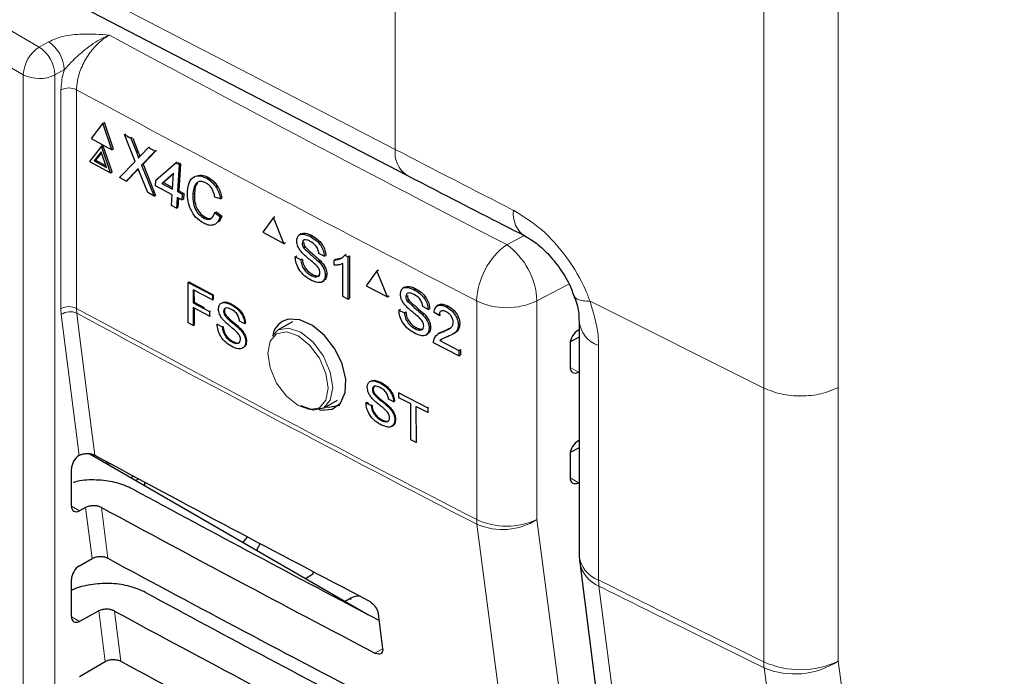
# Paper-space layout 'Blatt2' of a CAD drawing. Header units: millimetres. Extents: x 5 to 418, y 2 to 292.
# Tile 34 of 59: x 126 to 137, y 152 to 159. Entities that reach past the tile are written whole.
import ezdxf

# ---------------------------------------------------------------- set-up
doc = ezdxf.new("R2010")
doc.units = ezdxf.units.MM

psp = doc.layouts.new('Blatt2')

# ---------------------------------------------------------------- linework, layer by layer
at = {"color": 7, "linetype": 'Continuous', "lineweight": 18}
for p, q in [((130.586, 173.319), (130.586, 157.903)), ((134.67, 155.258), (134.67, 171.256)), ((135.496, 171.262), (135.496, 155.264)), ((115.498, 165.47), (126.641, 159.037)), ((126.464, 158.731), (115.321, 165.164)), ((121.144, 162.799), (130.586, 157.903)), ((126.641, 159.037), (126.745, 159.096)), ((126.919, 158.788), (126.814, 158.729)), ((126.464, 141.652), (126.464, 158.731)), ((126.814, 158.729), (126.814, 141.65)), ((126.881, 156.14), (126.881, 158.563)), ((127.054, 158.563), (127.054, 156.141)), ((127.721, 157.865), (127.738, 157.874)), ((127.714, 157.666), (127.731, 157.675)), ((131.822, 156.847), (132.015, 156.948)), ((132.51, 156.408), (132.157, 156.224)), ((131.489, 153.801), (131.489, 156.223)), ((132.157, 156.224), (132.157, 153.802)), ((134.67, 155.258), (132.745, 156.222)), ((126.885, 156.075), (126.881, 156.14)), ((127.083, 154.512), (126.885, 156.075)), ((127.054, 156.141), (127.057, 156.088)), ((132.84, 155.728), (132.84, 155.218)), ((132.525, 155.487), (132.617, 155.434)), ((132.84, 155.218), (132.84, 153.132)), ((134.67, 152.226), (134.67, 155.258)), ((135.495, 155.264), (135.495, 152.232)), ((132.525, 154.262), (132.617, 154.209)), ((126.997, 153.949), (127.086, 153.898)), ((127.227, 153.371), (127.155, 153.936)), ((127.329, 153.935), (127.4, 153.373)), ((130.093, 152.911), (130.093, 152.93)), ((127.371, 152.229), (127.3, 152.789)), ((127.474, 152.788), (127.544, 152.232)), ((126.997, 152.724), (127.086, 152.673)), ((130.447, 152.37), (130.36, 152.322))]:
    psp.add_line(p, q, dxfattribs=at)
at = {"color": 7, "linetype": 'Continuous', "lineweight": 25}
for p, q in [((121.273, 162.512), (130.716, 157.617)), ((127.346, 158.194), (127.215, 158.023)), ((127.346, 158.194), (127.363, 158.203)), ((127.447, 157.898), (127.346, 158.194)), ((127.464, 157.907), (127.363, 158.203)), ((127.215, 158.023), (127.447, 157.898)), ((127.584, 158.067), (127.6, 158.075)), ((127.703, 157.77), (127.584, 158.067)), ((127.584, 158.067), (127.655, 158.028)), ((127.655, 158.028), (127.672, 158.037)), ((127.655, 158.028), (127.721, 157.865)), ((127.677, 158.026), (127.738, 157.874)), ((127.33, 157.94), (127.198, 157.769)), ((127.33, 157.94), (127.347, 157.949)), ((127.431, 157.644), (127.33, 157.94)), ((127.448, 157.653), (127.347, 157.949)), ((127.77, 157.839), (127.851, 157.923)), ((127.851, 157.923), (127.868, 157.932)), ((127.851, 157.923), (127.924, 157.884)), ((127.326, 157.876), (127.248, 157.775)), ((127.329, 157.867), (127.265, 157.784)), ((127.386, 157.701), (127.326, 157.876)), ((127.447, 157.898), (127.464, 157.907)), ((127.924, 157.884), (127.775, 157.73)), ((127.934, 157.886), (127.792, 157.739)), ((127.924, 157.884), (127.94, 157.893)), ((127.198, 157.769), (127.431, 157.644)), ((127.248, 157.775), (127.265, 157.784)), ((127.248, 157.775), (127.386, 157.701)), ((127.265, 157.784), (127.378, 157.723)), ((127.531, 157.591), (127.703, 157.77)), ((127.775, 157.73), (127.792, 157.739)), ((127.775, 157.73), (127.914, 157.385)), ((127.792, 157.739), (127.931, 157.394)), ((127.934, 157.562), (128.153, 157.755)), ((128.153, 157.755), (128.17, 157.764)), ((128.153, 157.755), (128.191, 157.735)), ((128.191, 157.735), (128.172, 157.435)), ((128.18, 157.759), (128.208, 157.744)), ((128.208, 157.744), (128.189, 157.444)), ((128.191, 157.735), (128.208, 157.744)), ((127.431, 157.644), (127.448, 157.653)), ((127.603, 157.552), (127.531, 157.591)), ((127.714, 157.666), (127.603, 157.552)), ((127.731, 157.675), (127.62, 157.561)), ((127.738, 157.683), (127.731, 157.675)), ((127.843, 157.424), (127.751, 157.651)), ((128.129, 157.639), (128.001, 157.526)), ((128.129, 157.633), (128.018, 157.535)), ((128.118, 157.464), (128.129, 157.639)), ((128.494, 157.585), (128.511, 157.594)), ((127.603, 157.552), (127.62, 157.561)), ((127.93, 157.5), (127.934, 157.562)), ((128.114, 157.401), (127.93, 157.5)), ((128.001, 157.526), (128.018, 157.535)), ((128.001, 157.526), (128.118, 157.464)), ((128.018, 157.535), (128.119, 157.481)), ((127.914, 157.385), (127.843, 157.424)), ((127.914, 157.385), (127.931, 157.394)), ((128.106, 157.282), (128.114, 157.401)), ((128.168, 157.372), (128.161, 157.253)), ((128.222, 157.343), (128.168, 157.372)), ((128.172, 157.435), (128.189, 157.444)), ((128.172, 157.435), (128.226, 157.406)), ((128.184, 157.364), (128.177, 157.262)), ((128.189, 157.444), (128.243, 157.415)), ((128.226, 157.406), (128.222, 157.343)), ((128.226, 157.406), (128.243, 157.415)), ((128.243, 157.415), (128.239, 157.352)), ((128.344, 157.411), (128.361, 157.42)), ((128.648, 157.357), (128.587, 157.374)), ((128.648, 157.357), (128.665, 157.365)), ((128.161, 157.253), (128.106, 157.282)), ((128.161, 157.253), (128.177, 157.262)), ((128.222, 157.343), (128.239, 157.352)), ((128.462, 157.144), (128.479, 157.153)), ((128.588, 157.203), (128.605, 157.212)), ((128.588, 157.203), (128.646, 157.155)), ((128.605, 157.212), (128.663, 157.164)), ((128.646, 157.155), (128.663, 157.164)), ((129.236, 157.147), (129.118, 156.985)), ((129.236, 157.147), (129.252, 157.158)), ((129.353, 156.861), (129.236, 157.147)), ((129.118, 156.985), (129.353, 156.861)), ((129.541, 156.966), (129.522, 156.954)), ((129.642, 156.94), (129.659, 156.95)), ((129.353, 156.861), (129.37, 156.872)), ((129.555, 156.862), (129.571, 156.872)), ((129.57, 156.812), (129.586, 156.823)), ((129.478, 156.713), (129.495, 156.723)), ((129.478, 156.713), (129.538, 156.682)), ((129.8, 156.719), (129.74, 156.75)), ((129.8, 156.719), (129.816, 156.729)), ((130.027, 156.732), (130.043, 156.743)), ((130.027, 156.732), (130.062, 156.713)), ((130.062, 156.713), (130.079, 156.724)), ((130.062, 156.713), (130.062, 156.244)), ((130.079, 156.724), (130.079, 156.255)), ((129.538, 156.682), (129.555, 156.692)), ((129.737, 156.661), (129.754, 156.672)), ((129.909, 156.676), (129.926, 156.687)), ((129.909, 156.621), (129.909, 156.676)), ((129.926, 156.687), (129.994, 156.702)), ((130.007, 156.273), (130.007, 156.638)), ((129.654, 156.506), (129.67, 156.517)), ((129.811, 156.509), (129.827, 156.519)), ((130.384, 156.557), (130.266, 156.393)), ((130.384, 156.557), (130.4, 156.567)), ((130.502, 156.271), (130.384, 156.557)), ((128.29, 156.43), (128.298, 156.435)), ((128.291, 155.981), (128.29, 156.43)), ((128.29, 156.43), (128.56, 156.287)), ((128.298, 156.435), (128.568, 156.293)), ((129.777, 156.436), (129.795, 156.448)), ((130.266, 156.393), (130.502, 156.271)), ((128.56, 156.236), (128.347, 156.348)), ((128.347, 156.348), (128.347, 156.204)), ((128.355, 156.344), (128.356, 156.209)), ((128.56, 156.287), (128.568, 156.293)), ((128.56, 156.287), (128.56, 156.236)), ((128.568, 156.293), (128.568, 156.241)), ((130.062, 156.244), (130.007, 156.273)), ((130.502, 156.271), (130.518, 156.281)), ((130.69, 156.376), (130.672, 156.364)), ((130.704, 156.272), (130.721, 156.282)), ((130.793, 156.35), (130.809, 156.361)), ((128.347, 156.204), (128.356, 156.209)), ((128.347, 156.204), (128.529, 156.108)), ((128.356, 156.209), (128.467, 156.151)), ((128.56, 156.236), (128.568, 156.241)), ((128.768, 156.183), (128.776, 156.188)), ((130.062, 156.244), (130.079, 156.255)), ((130.72, 156.223), (130.736, 156.233)), ((131.066, 156.179), (131.048, 156.167)), ((131.154, 156.157), (131.17, 156.167)), ((128.529, 156.056), (128.347, 156.152)), ((128.347, 156.152), (128.348, 155.951)), ((128.356, 156.148), (128.356, 155.956)), ((128.529, 156.108), (128.537, 156.113)), ((128.529, 156.108), (128.529, 156.056)), ((128.529, 156.056), (128.537, 156.061)), ((128.684, 156.108), (128.693, 156.114)), ((128.699, 156.061), (128.707, 156.066)), ((130.628, 156.123), (130.644, 156.133)), ((130.628, 156.123), (130.688, 156.092)), ((130.688, 156.092), (130.704, 156.102)), ((130.888, 156.072), (130.904, 156.083)), ((130.951, 156.13), (130.891, 156.161)), ((130.951, 156.13), (130.967, 156.14)), ((131.072, 156.061), (131.017, 156.096)), ((131.072, 156.061), (131.088, 156.072)), ((128.348, 155.951), (128.291, 155.981)), ((128.348, 155.951), (128.356, 155.956)), ((128.612, 155.966), (128.62, 155.971)), ((128.612, 155.966), (128.669, 155.936)), ((128.918, 155.971), (128.861, 156.001)), ((128.918, 155.971), (128.927, 155.977)), ((129.446, 155.992), (129.29, 155.902)), ((131.286, 155.959), (131.302, 155.97)), ((132.626, 155.999), (132.626, 153.403)), ((128.669, 155.936), (128.678, 155.941)), ((128.858, 155.916), (128.867, 155.922)), ((129.227, 155.839), (129.29, 155.902)), ((130.804, 155.917), (130.82, 155.927)), ((130.928, 155.847), (130.946, 155.859)), ((130.962, 155.92), (130.978, 155.931)), ((131.081, 155.87), (131.062, 155.858)), ((131.116, 155.883), (131.132, 155.893)), ((131.133, 155.894), (131.205, 155.93)), ((131.23, 155.859), (131.249, 155.871)), ((132.617, 155.9), (132.626, 155.906)), ((128.779, 155.768), (128.788, 155.774)), ((128.929, 155.771), (128.937, 155.776)), ((131.291, 155.616), (131.011, 155.761)), ((131.082, 155.785), (131.098, 155.795)), ((131.082, 155.785), (131.291, 155.676)), ((132.525, 155.751), (132.525, 155.489)), ((132.626, 155.821), (132.527, 155.771)), ((131.291, 155.676), (131.308, 155.687)), ((131.291, 155.676), (131.291, 155.616)), ((131.291, 155.616), (131.308, 155.627)), ((131.308, 155.687), (131.308, 155.627)), ((132.626, 155.439), (132.617, 155.434)), ((130.417, 155.316), (130.425, 155.322)), ((130.334, 155.24), (130.342, 155.245)), ((130.349, 155.192), (130.357, 155.198)), ((130.626, 155.204), (130.634, 155.209)), ((130.626, 155.204), (130.946, 155.041)), ((130.627, 155.152), (130.626, 155.204)), ((129.79, 155.036), (129.946, 155.126)), ((130.262, 155.096), (130.27, 155.101)), ((130.262, 155.096), (130.32, 155.066)), ((130.27, 155.101), (130.295, 155.089)), ((130.32, 155.066), (130.328, 155.072)), ((130.57, 155.106), (130.512, 155.136)), ((130.57, 155.106), (130.578, 155.111)), ((130.758, 155.085), (130.627, 155.152)), ((130.761, 154.686), (130.758, 155.085)), ((130.51, 155.05), (130.518, 155.055)), ((130.946, 154.989), (130.815, 155.056)), ((130.815, 155.056), (130.819, 154.657)), ((130.946, 155.041), (130.954, 155.047)), ((130.946, 155.041), (130.946, 154.989)), ((130.946, 154.989), (130.955, 154.995)), ((130.432, 154.9), (130.44, 154.905)), ((130.582, 154.905), (130.59, 154.91)), ((130.819, 154.657), (130.761, 154.686)), ((130.819, 154.657), (130.827, 154.662)), ((132.617, 154.676), (132.626, 154.681)), ((127.195, 154.532), (130.281, 152.751)), ((132.626, 154.596), (132.527, 154.546)), ((127.083, 154.512), (127.086, 154.514)), ((127.385, 154.445), (127.385, 154.423)), ((127.423, 154.424), (127.403, 154.412)), ((132.525, 154.526), (132.525, 154.264)), ((126.997, 153.951), (126.997, 154.363)), ((127.689, 154.282), (127.659, 154.265)), ((127.744, 154.252), (127.712, 154.234)), ((127.809, 154.217), (127.809, 154.178)), ((132.626, 154.214), (132.617, 154.209)), ((127.155, 153.936), (127.086, 153.898)), ((128.95, 153.609), (128.896, 153.55)), ((129.09, 153.535), (129.048, 153.462)), ((127.086, 153.289), (127.227, 153.371)), ((126.997, 152.726), (126.997, 153.138)), ((129.59, 153.15), (129.651, 153.185)), ((130.093, 152.93), (130.032, 152.895)), ((127.3, 152.789), (127.086, 152.673)), ((130.399, 152.754), (130.447, 152.372)), ((127.086, 152.064), (127.371, 152.229))]:
    psp.add_line(p, q, dxfattribs=at)
at = {"color": 7, "linetype": 'Continuous', "lineweight": 18, "flags": 128}
for points in [[(127.057, 156.088), (127.081, 155.899), (127.176, 155.143), (127.256, 154.515)], [(129.509, 155.064), (129.637, 155.02), (129.746, 155.041), (129.818, 155.124), (129.844, 155.257), (129.818, 155.42), (129.746, 155.588), (129.637, 155.734), (129.509, 155.838), (129.381, 155.882), (129.272, 155.861), (129.199, 155.778), (129.174, 155.644), (129.199, 155.481), (129.272, 155.314), (129.381, 155.168), (129.509, 155.064)], [(129.29, 155.902), (129.29, 155.902), (129.405, 155.924), (129.54, 155.877), (129.675, 155.768), (129.79, 155.613), (129.867, 155.436), (129.894, 155.265), (129.867, 155.124), (129.79, 155.036), (129.79, 155.036)], [(132.157, 153.802), (133.042, 147.037), (133.926, 140.277)], [(133.262, 140.223), (133.163, 140.981), (132.766, 144.012), (131.492, 153.749)], [(132.844, 153.064), (132.964, 152.124), (133.443, 148.367), (133.922, 144.61), (134.555, 139.651)], [(136.516, 138.683), (136.387, 139.627), (135.871, 143.402), (135.355, 147.177), (134.675, 152.158)], [(135.495, 152.232), (135.964, 148.803), (136.432, 145.375), (137.337, 138.757)]]:
    psp.add_lwpolyline(points, dxfattribs=at)
at = {"color": 7, "linetype": 'Continuous', "lineweight": 25, "flags": 128}
for points in [[(129.741, 155.022), (129.766, 155.014), (129.888, 155.025), (129.98, 155.092), (130.033, 155.208), (130.039, 155.358), (129.999, 155.526), (129.917, 155.693), (129.803, 155.841), (129.668, 155.952), (129.529, 156.015), (129.401, 156.021), (129.333, 155.996), (129.333, 155.996)], [(129.79, 155.036), (129.675, 155.014), (129.54, 155.061)], [(129.817, 155.051), (129.848, 155.047), (129.974, 155.07)], [(132.631, 153.324), (132.788, 152.095), (134.342, 139.912)]]:
    psp.add_lwpolyline(points, dxfattribs=at)
at = {"color": 7, "linetype": 'Continuous', "lineweight": 18}
for centre, radius, start, end in [((246.841, 380.254), 251.276, 241.62351, 242.75878), ((126.848, 158.714), 0.384, 122.605, 177.395), ((126.425, 158.713), 0.39, 2.4789, 56.3617), ((126.529, 158.771), 0.39, 2.4786, 56.3608), ((126.641, 159.073), 0.385, 242.6562, 296.7665), ((126.968, 158.39), 0.194, 63.8367, 116.6787), ((246.735, 380.071), 251.772, 241.61749, 242.75877), ((130.874, 157.861), 0.29, 171.5989, 237.0788), ((132.184, 157.184), 0.289, 171.4042, 237.4674), ((132.298, 156.192), 0.81, 126.026, 177.8015), ((131.351, 156.193), 0.806, 2.2309, 54.26), ((131.822, 156.93), 0.781, 244.7801, 295.375), ((126.968, 155.967), 0.194, 63.8367, 116.6787), ((126.983, 155.93), 0.175, 65.0959, 124.1339), ((246.735, 377.648), 251.772, 241.61749, 242.75877), ((246.737, 377.595), 251.771, 241.61757, 242.75879), ((132.941, 156.027), 0.315, 183.9665, 251.2667), ((131.822, 154.508), 0.781, 244.7801, 295.375), ((131.939, 153.8), 0.45, 179.8856, 186.5559), ((131.775, 154.395), 0.705, 246.3581, 302.7878), ((132.943, 153.432), 0.318, 185.2517, 251.1257), ((132.978, 153.39), 0.353, 190.7795, 247.7092), ((133.405, 153.133), 0.565, 180.113, 187.0104), ((135.077, 153.116), 0.979, 245.4647, 295.3317), ((135.242, 152.227), 0.572, 180.153, 186.9709), ((135.015, 152.971), 0.881, 247.2331, 303.0094)]:
    psp.add_arc(centre, radius, start, end, dxfattribs=at)
at = {"color": 7, "linetype": 'Continuous', "lineweight": 25}
for centre, radius, start, end in [((133.251, 153.403), 0.625, 180, 187.2681), ((129.618, 153.25), 0.0731, 296.9979, 336.5973), ((130.18, 152.764), 0.187, 83.0947, 117.6912)]:
    psp.add_arc(centre, radius, start, end, dxfattribs=at)
at = {"color": 7, "linetype": 'Continuous', "lineweight": 18}
psp.add_ellipse((297.445, 261.826), major_axis=(249.991, -3.705), ratio=0.56715, start_param=3.990039, end_param=3.997063, dxfattribs=at)
at = {"color": 7, "linetype": 'Continuous', "lineweight": 25}
for centre, major_axis, ratio, start_param, end_param in [((132.618, 155.799), (0.068, 0.105), 0.606761, 0.83184, 2.385183), ((132.618, 155.537), (0.068, 0.105), 0.606761, 2.385183, 3.938526), ((132.618, 154.574), (0.068, 0.105), 0.606761, 0.83184, 2.385183), ((127.087, 154.413), (0.064, 0.107), 0.587369, 0.847257, 2.36515), ((298.312, 263.57), (250.293, 3.851), 0.587275, 3.950946, 3.967413), ((132.618, 154.312), (0.068, 0.105), 0.606761, 2.385183, 3.938526), ((297.489, 255.361), (248.523, -3.692), 0.567125, 3.968584, 3.983526), ((127.087, 154.001), (0.064, 0.107), 0.587369, 2.36515, 3.918493), ((297.488, 255.361), (249.027, -3.699), 0.567125, 3.968582, 3.985126), ((298.312, 262.345), (250.093, 3.848), 0.587275, 3.950986, 3.967453), ((127.087, 153.188), (0.064, 0.107), 0.587369, 0.811807, 2.36515), ((297.489, 254.136), (248.322, -3.689), 0.567125, 3.968625, 3.983579), ((297.488, 254.136), (248.827, -3.696), 0.567125, 3.968623, 3.985166), ((127.087, 152.776), (0.064, 0.107), 0.587369, 2.36515, 3.918493), ((298.312, 261.12), (249.892, 3.845), 0.587275, 3.951027, 3.967493)]:
    psp.add_ellipse(centre, major_axis=major_axis, ratio=ratio, start_param=start_param, end_param=end_param, dxfattribs=at)
at = {"color": 7, "linetype": 'Continuous', "lineweight": 18}
for points, knots in [([(126.745, 159.096), (126.797, 159.118), (126.907, 159.165), (127.147, 159.187), (127.318, 159.177), (127.418, 159.17), (127.418, 159.17)], [0, 0, 0, 0, 0.270431, 0.574378, 0.997261, 1, 1, 1, 1]), ([(127.418, 159.17), (127.418, 159.17), (127.381, 159.156), (127.281, 159.109), (127.138, 159.004), (127.01, 158.887), (126.944, 158.815), (126.919, 158.788)], [0, 0, 0, 0, 0.003579, 0.201163, 0.547596, 0.825501, 1, 1, 1, 1]), ([(127.418, 159.17), (127.391, 159.153), (127.323, 159.111), (127.221, 159.006), (127.128, 158.864), (127.066, 158.707), (127.058, 158.611), (127.054, 158.563)], [0, 0, 0, 0, 0.142149, 0.356936, 0.571415, 0.785722, 1, 1, 1, 1]), ([(126.881, 158.563), (126.886, 158.623), (126.891, 158.696), (126.915, 158.774), (126.919, 158.788)], [0, 0, 0, 0, 0.818321, 1, 1, 1, 1]), ([(131.898, 157.228), (132.004, 157.162), (132.216, 157.031), (132.497, 156.712), (132.665, 156.427), (132.73, 156.261), (132.745, 156.222)], [0, 0, 0, 0, 0.302078, 0.603994, 0.905725, 1, 1, 1, 1]), ([(132.745, 156.222), (132.718, 156.222), (132.665, 156.223), (132.61, 156.238), (132.577, 156.258), (132.573, 156.276), (132.572, 156.282)], [0, 0, 0, 0, 0.283146, 0.566289, 0.849434, 1, 1, 1, 1]), ([(132.745, 156.222), (132.783, 156.094), (132.835, 155.923), (132.839, 155.768), (132.84, 155.728)], [0, 0, 0, 0, 0.745217, 1, 1, 1, 1]), ([(134.67, 155.258), (134.733, 155.234), (134.857, 155.184), (135.085, 155.164), (135.312, 155.187), (135.434, 155.239), (135.496, 155.264)], [0, 0, 0, 0, 0.250002, 0.500004, 0.750001, 1, 1, 1, 1]), ([(132.84, 153.132), (133.13, 152.987), (133.739, 152.683), (134.351, 152.383), (134.67, 152.226)], [0, 0, 0, 0, 0.477875, 1, 1, 1, 1]), ([(134.675, 152.158), (134.355, 152.315), (133.743, 152.615), (133.135, 152.919), (132.844, 153.064)], [0, 0, 0, 0, 0.522125, 1, 1, 1, 1])]:
    psp.add_open_spline(points, degree=3, knots=knots, dxfattribs=at)
at = {"color": 7, "linetype": 'Continuous', "lineweight": 25}
for points, knots in [([(127.721, 157.865), (127.725, 157.855), (127.731, 157.84), (127.738, 157.82), (127.739, 157.811), (127.74, 157.807)], [0, 0, 0, 0, 0.561277, 0.781731, 1, 1, 1, 1]), ([(127.738, 157.874), (127.742, 157.864), (127.748, 157.848), (127.754, 157.831), (127.755, 157.825), (127.755, 157.824)], [0, 0, 0, 0, 0.642723, 0.895194, 1, 1, 1, 1]), ([(127.74, 157.807), (127.745, 157.813), (127.756, 157.824), (127.766, 157.834), (127.77, 157.839)], [0, 0, 0, 0, 0.560032, 1, 1, 1, 1]), ([(127.736, 157.689), (127.732, 157.685), (127.724, 157.677), (127.717, 157.67), (127.714, 157.666)], [0, 0, 0, 0, 0.559988, 1, 1, 1, 1]), ([(127.751, 157.651), (127.748, 157.658), (127.743, 157.671), (127.738, 157.684), (127.736, 157.689)], [0, 0, 0, 0, 0.559995, 1, 1, 1, 1]), ([(128.284, 157.443), (128.289, 157.477), (128.298, 157.545), (128.35, 157.606), (128.422, 157.616), (128.47, 157.595), (128.494, 157.585)], [0, 0, 0, 0, 0.2804879, 0.5595689, 0.7796154, 1, 1, 1, 1]), ([(128.402, 157.613), (128.415, 157.616), (128.448, 157.624), (128.487, 157.606), (128.511, 157.594)], [0, 0, 0, 0, 0.372035, 1, 1, 1, 1]), ([(128.494, 157.585), (128.515, 157.572), (128.556, 157.547), (128.604, 157.484), (128.635, 157.418), (128.644, 157.377), (128.648, 157.357)], [0, 0, 0, 0, 0.2800776, 0.5594455, 0.7795491, 1, 1, 1, 1]), ([(128.511, 157.594), (128.532, 157.581), (128.573, 157.556), (128.621, 157.493), (128.652, 157.427), (128.66, 157.386), (128.665, 157.365)], [0, 0, 0, 0, 0.280081, 0.559451, 0.779552, 1, 1, 1, 1]), ([(130.716, 157.617), (130.825, 157.56), (131.261, 157.334), (131.699, 157.11), (132.027, 156.942)], [0, 0, 0, 0, 0.250001, 1, 1, 1, 1]), ([(128.488, 157.531), (128.473, 157.537), (128.443, 157.551), (128.402, 157.546), (128.357, 157.508), (128.349, 157.451), (128.344, 157.411)], [0, 0, 0, 0, 0.18722, 0.373903, 0.560739, 1, 1, 1, 1]), ([(128.393, 157.529), (128.392, 157.528), (128.367, 157.508), (128.364, 157.463), (128.361, 157.42)], [0, 0, 0, 0, 0.045445, 1, 1, 1, 1]), ([(128.587, 157.374), (128.584, 157.391), (128.576, 157.427), (128.552, 157.475), (128.521, 157.511), (128.499, 157.524), (128.488, 157.531)], [0, 0, 0, 0, 0.280565, 0.559747, 0.779652, 1, 1, 1, 1]), ([(128.464, 157.085), (128.432, 157.104), (128.37, 157.143), (128.308, 157.253), (128.284, 157.355), (128.284, 157.414), (128.284, 157.443)], [0, 0, 0, 0, 0.2799542, 0.5580882, 0.7789092, 1, 1, 1, 1]), ([(128.344, 157.411), (128.343, 157.385), (128.342, 157.331), (128.362, 157.248), (128.409, 157.18), (128.444, 157.156), (128.462, 157.144)], [0, 0, 0, 0, 0.28124, 0.560716, 0.78014, 1, 1, 1, 1]), ([(128.361, 157.42), (128.36, 157.393), (128.359, 157.34), (128.379, 157.257), (128.426, 157.189), (128.461, 157.165), (128.479, 157.153)], [0, 0, 0, 0, 0.2812389, 0.5607142, 0.7801381, 1, 1, 1, 1]), ([(128.462, 157.144), (128.478, 157.137), (128.511, 157.123), (128.562, 157.138), (128.578, 157.178), (128.588, 157.203)], [0, 0, 0, 0, 0.2807092, 0.5609063, 1, 1, 1, 1]), ([(128.646, 157.155), (128.637, 157.134), (128.62, 157.091), (128.572, 157.061), (128.517, 157.06), (128.481, 157.077), (128.464, 157.085)], [0, 0, 0, 0, 0.280249, 0.559547, 0.77959, 1, 1, 1, 1]), ([(128.479, 157.153), (128.495, 157.145), (128.525, 157.132), (128.549, 157.142), (128.56, 157.147)], [0, 0, 0, 0, 0.553087, 1, 1, 1, 1]), ([(128.663, 157.164), (128.656, 157.14), (128.648, 157.113), (128.628, 157.102), (128.625, 157.1)], [0, 0, 0, 0, 0.8658372, 1, 1, 1, 1]), ([(129.495, 156.889), (129.496, 156.903), (129.499, 156.93), (129.52, 156.957), (129.566, 156.972), (129.611, 156.953), (129.642, 156.94)], [0, 0, 0, 0, 0.1870259, 0.3741217, 0.5611433, 1, 1, 1, 1]), ([(129.542, 156.966), (129.551, 156.97), (129.583, 156.984), (129.627, 156.965), (129.659, 156.951)], [0, 0, 0, 0, 0.279485, 1, 1, 1, 1]), ([(129.642, 156.94), (129.663, 156.927), (129.706, 156.902), (129.76, 156.844), (129.793, 156.777), (129.798, 156.738), (129.8, 156.719)], [0, 0, 0, 0, 0.280801, 0.56016, 0.779875, 1, 1, 1, 1]), ([(129.659, 156.951), (129.68, 156.938), (129.722, 156.913), (129.777, 156.855), (129.81, 156.787), (129.815, 156.749), (129.817, 156.729)], [0, 0, 0, 0, 0.280791, 0.560151, 0.779873, 1, 1, 1, 1]), ([(132.028, 156.94), (132.069, 156.917), (132.151, 156.869), (132.3, 156.731), (132.434, 156.557), (132.529, 156.394), (132.557, 156.305), (132.565, 156.28)], [0, 0, 0, 0, 0.216156, 0.4346248, 0.6695596, 0.9081667, 1, 1, 1, 1]), ([(129.558, 156.754), (129.548, 156.765), (129.529, 156.787), (129.502, 156.835), (129.497, 156.868), (129.495, 156.889)], [0, 0, 0, 0, 0.281439, 0.562275, 1, 1, 1, 1]), ([(129.645, 156.884), (129.633, 156.89), (129.61, 156.901), (129.579, 156.904), (129.558, 156.89), (129.556, 156.871), (129.555, 156.862)], [0, 0, 0, 0, 0.281284, 0.560805, 0.780662, 1, 1, 1, 1]), ([(129.555, 156.862), (129.555, 156.853), (129.557, 156.836), (129.566, 156.82), (129.57, 156.812)], [0, 0, 0, 0, 0.559607, 1, 1, 1, 1]), ([(129.572, 156.872), (129.572, 156.863), (129.574, 156.847), (129.583, 156.83), (129.587, 156.823)], [0, 0, 0, 0, 0.559607, 1, 1, 1, 1]), ([(129.587, 156.823), (129.618, 156.794), (129.673, 156.742), (129.729, 156.693), (129.754, 156.672)], [0, 0, 0, 0, 0.558389, 1, 1, 1, 1]), ([(129.74, 156.75), (129.738, 156.765), (129.733, 156.796), (129.699, 156.852), (129.665, 156.872), (129.645, 156.884)], [0, 0, 0, 0, 0.281104, 0.560289, 1, 1, 1, 1]), ([(129.657, 156.451), (129.632, 156.465), (129.582, 156.494), (129.52, 156.566), (129.485, 156.645), (129.481, 156.69), (129.478, 156.713)], [0, 0, 0, 0, 0.280813, 0.559565, 0.779619, 1, 1, 1, 1]), ([(129.706, 156.625), (129.689, 156.639), (129.661, 156.664), (129.622, 156.695), (129.589, 156.723), (129.568, 156.744), (129.558, 156.754)], [0, 0, 0, 0, 0.339925, 0.560022, 0.780079, 1, 1, 1, 1]), ([(129.57, 156.812), (129.601, 156.783), (129.656, 156.731), (129.712, 156.683), (129.737, 156.661)], [0, 0, 0, 0, 0.558375, 1, 1, 1, 1]), ([(129.909, 156.676), (129.936, 156.679), (129.983, 156.684), (130.013, 156.717), (130.027, 156.732)], [0, 0, 0, 0, 0.560418, 1, 1, 1, 1]), ([(129.538, 156.682), (129.541, 156.662), (129.546, 156.624), (129.577, 156.569), (129.616, 156.529), (129.641, 156.514), (129.654, 156.506)], [0, 0, 0, 0, 0.280637, 0.558678, 0.779192, 1, 1, 1, 1]), ([(129.555, 156.692), (129.558, 156.673), (129.562, 156.635), (129.594, 156.579), (129.633, 156.54), (129.658, 156.525), (129.671, 156.517)], [0, 0, 0, 0, 0.280635, 0.558677, 0.779206, 1, 1, 1, 1]), ([(129.751, 156.537), (129.75, 156.546), (129.749, 156.563), (129.733, 156.596), (129.716, 156.614), (129.706, 156.625)], [0, 0, 0, 0, 0.280083, 0.559959, 1, 1, 1, 1]), ([(129.737, 156.661), (129.748, 156.649), (129.771, 156.625), (129.795, 156.583), (129.809, 156.543), (129.81, 156.52), (129.811, 156.509)], [0, 0, 0, 0, 0.280368, 0.559904, 0.779858, 1, 1, 1, 1]), ([(129.754, 156.672), (129.765, 156.66), (129.788, 156.635), (129.812, 156.594), (129.826, 156.554), (129.827, 156.531), (129.828, 156.52)], [0, 0, 0, 0, 0.280368, 0.559903, 0.779858, 1, 1, 1, 1]), ([(130.007, 156.638), (129.99, 156.632), (129.96, 156.62), (129.925, 156.621), (129.909, 156.621)], [0, 0, 0, 0, 0.559689, 1, 1, 1, 1]), ([(129.654, 156.506), (129.667, 156.501), (129.692, 156.489), (129.725, 156.489), (129.747, 156.507), (129.75, 156.527), (129.751, 156.537)], [0, 0, 0, 0, 0.280908, 0.560816, 0.780503, 1, 1, 1, 1]), ([(129.811, 156.509), (129.808, 156.488), (129.801, 156.446), (129.743, 156.416), (129.689, 156.438), (129.657, 156.451)], [0, 0, 0, 0, 0.279936, 0.560081, 1, 1, 1, 1]), ([(129.671, 156.517), (129.683, 156.512), (129.708, 156.501), (129.737, 156.497), (129.746, 156.507), (129.748, 156.508)], [0, 0, 0, 0, 0.44909, 0.896523, 1, 1, 1, 1]), ([(129.828, 156.52), (129.825, 156.497), (129.822, 156.465), (129.8, 156.455), (129.793, 156.453)], [0, 0, 0, 0, 0.704782, 1, 1, 1, 1]), ([(130.691, 156.376), (130.7, 156.38), (130.733, 156.395), (130.777, 156.375), (130.809, 156.361)], [0, 0, 0, 0, 0.28132, 1, 1, 1, 1]), ([(130.644, 156.299), (130.646, 156.313), (130.648, 156.34), (130.67, 156.367), (130.716, 156.382), (130.761, 156.363), (130.793, 156.35)], [0, 0, 0, 0, 0.187025, 0.374122, 0.561139, 1, 1, 1, 1]), ([(130.707, 156.165), (130.698, 156.176), (130.678, 156.198), (130.651, 156.245), (130.647, 156.278), (130.644, 156.299)], [0, 0, 0, 0, 0.2814436, 0.5622654, 1, 1, 1, 1]), ([(130.795, 156.295), (130.783, 156.301), (130.76, 156.312), (130.729, 156.315), (130.708, 156.3), (130.706, 156.281), (130.704, 156.272)], [0, 0, 0, 0, 0.281285, 0.56081, 0.780685, 1, 1, 1, 1]), ([(130.721, 156.283), (130.722, 156.274), (130.723, 156.257), (130.732, 156.241), (130.736, 156.233)], [0, 0, 0, 0, 0.5596215, 1, 1, 1, 1]), ([(130.793, 156.35), (130.814, 156.338), (130.856, 156.313), (130.911, 156.255), (130.944, 156.188), (130.949, 156.149), (130.951, 156.13)], [0, 0, 0, 0, 0.280802, 0.560152, 0.779876, 1, 1, 1, 1]), ([(130.891, 156.161), (130.889, 156.176), (130.884, 156.207), (130.849, 156.263), (130.816, 156.283), (130.795, 156.295)], [0, 0, 0, 0, 0.281103, 0.560301, 1, 1, 1, 1]), ([(130.809, 156.361), (130.831, 156.349), (130.873, 156.324), (130.928, 156.266), (130.961, 156.199), (130.966, 156.16), (130.968, 156.14)], [0, 0, 0, 0, 0.2807936, 0.5601465, 0.7798735, 1, 1, 1, 1]), ([(132.566, 156.279), (132.572, 156.265), (132.607, 156.187), (132.624, 156.08), (132.623, 156.025), (132.623, 156.006)], [0, 0, 0, 0, 0.123335, 0.699214, 1, 1, 1, 1]), ([(128.627, 156.134), (128.629, 156.148), (128.631, 156.174), (128.651, 156.199), (128.695, 156.214), (128.738, 156.196), (128.768, 156.183)], [0, 0, 0, 0, 0.187023, 0.374111, 0.561134, 1, 1, 1, 1]), ([(128.676, 156.207), (128.681, 156.209), (128.708, 156.22), (128.745, 156.203), (128.776, 156.188)], [0, 0, 0, 0, 0.180442, 1, 1, 1, 1]), ([(128.768, 156.183), (128.788, 156.171), (128.828, 156.147), (128.88, 156.091), (128.911, 156.027), (128.916, 155.99), (128.918, 155.971)], [0, 0, 0, 0, 0.280795, 0.560151, 0.779884, 1, 1, 1, 1]), ([(128.776, 156.188), (128.796, 156.176), (128.836, 156.152), (128.888, 156.097), (128.92, 156.032), (128.924, 155.995), (128.927, 155.977)], [0, 0, 0, 0, 0.280801, 0.560152, 0.779873, 1, 1, 1, 1]), ([(130.704, 156.272), (130.705, 156.263), (130.706, 156.246), (130.716, 156.23), (130.72, 156.223)], [0, 0, 0, 0, 0.559626, 1, 1, 1, 1]), ([(130.856, 156.035), (130.839, 156.05), (130.812, 156.074), (130.772, 156.106), (130.739, 156.133), (130.718, 156.154), (130.707, 156.165)], [0, 0, 0, 0, 0.339941, 0.560032, 0.78008, 1, 1, 1, 1]), ([(130.72, 156.223), (130.751, 156.194), (130.806, 156.142), (130.863, 156.094), (130.888, 156.072)], [0, 0, 0, 0, 0.558382, 1, 1, 1, 1]), ([(130.736, 156.233), (130.767, 156.204), (130.823, 156.152), (130.88, 156.104), (130.905, 156.083)], [0, 0, 0, 0, 0.558383, 1, 1, 1, 1]), ([(131.017, 156.096), (131.02, 156.115), (131.026, 156.153), (131.063, 156.18), (131.109, 156.178), (131.139, 156.164), (131.154, 156.157)], [0, 0, 0, 0, 0.280245, 0.558897, 0.779146, 1, 1, 1, 1]), ([(131.07, 156.175), (131.075, 156.18), (131.088, 156.193), (131.126, 156.187), (131.156, 156.174), (131.171, 156.168)], [0, 0, 0, 0, 0.209751, 0.604311, 1, 1, 1, 1]), ([(131.171, 156.168), (131.189, 156.157), (131.227, 156.134), (131.271, 156.079), (131.298, 156.02), (131.301, 155.987), (131.302, 155.97)], [0, 0, 0, 0, 0.280476, 0.559642, 0.779741, 1, 1, 1, 1]), ([(128.687, 156.006), (128.678, 156.016), (128.66, 156.037), (128.634, 156.083), (128.63, 156.115), (128.627, 156.134)], [0, 0, 0, 0, 0.281448, 0.5622597, 1, 1, 1, 1]), ([(128.77, 156.13), (128.759, 156.135), (128.737, 156.146), (128.708, 156.149), (128.688, 156.135), (128.686, 156.117), (128.684, 156.108)], [0, 0, 0, 0, 0.281281, 0.560813, 0.780675, 1, 1, 1, 1]), ([(128.684, 156.108), (128.685, 156.1), (128.686, 156.084), (128.695, 156.068), (128.699, 156.061)], [0, 0, 0, 0, 0.559608, 1, 1, 1, 1]), ([(128.71, 156.147), (128.706, 156.144), (128.695, 156.139), (128.694, 156.123), (128.693, 156.114)], [0, 0, 0, 0, 0.394328, 1, 1, 1, 1]), ([(128.693, 156.114), (128.694, 156.105), (128.695, 156.089), (128.704, 156.073), (128.708, 156.066)], [0, 0, 0, 0, 0.5596369, 1, 1, 1, 1]), ([(128.699, 156.061), (128.716, 156.042), (128.744, 156.012), (128.787, 155.979), (128.823, 155.949), (128.847, 155.927), (128.858, 155.916)], [0, 0, 0, 0, 0.3384124, 0.5589808, 0.7795387, 1, 1, 1, 1]), ([(128.708, 156.066), (128.725, 156.048), (128.753, 156.017), (128.796, 155.984), (128.832, 155.955), (128.855, 155.933), (128.867, 155.922)], [0, 0, 0, 0, 0.338409, 0.558974, 0.779542, 1, 1, 1, 1]), ([(128.861, 156.001), (128.859, 156.016), (128.854, 156.045), (128.822, 156.099), (128.79, 156.118), (128.77, 156.13)], [0, 0, 0, 0, 0.281103, 0.560282, 1, 1, 1, 1]), ([(130.807, 155.862), (130.782, 155.876), (130.732, 155.904), (130.67, 155.976), (130.634, 156.055), (130.63, 156.1), (130.628, 156.123)], [0, 0, 0, 0, 0.2808182, 0.5595632, 0.7796211, 1, 1, 1, 1]), ([(130.688, 156.092), (130.69, 156.073), (130.695, 156.034), (130.727, 155.979), (130.766, 155.94), (130.791, 155.925), (130.804, 155.917)], [0, 0, 0, 0, 0.280635, 0.558673, 0.779201, 1, 1, 1, 1]), ([(130.705, 156.102), (130.707, 156.083), (130.712, 156.045), (130.744, 155.99), (130.782, 155.951), (130.808, 155.935), (130.821, 155.928)], [0, 0, 0, 0, 0.280632, 0.558677, 0.779203, 1, 1, 1, 1]), ([(130.888, 156.072), (130.899, 156.06), (130.922, 156.036), (130.946, 155.994), (130.96, 155.954), (130.961, 155.932), (130.962, 155.92)], [0, 0, 0, 0, 0.280366, 0.559918, 0.779858, 1, 1, 1, 1]), ([(130.905, 156.083), (130.916, 156.071), (130.939, 156.046), (130.963, 156.005), (130.977, 155.965), (130.978, 155.942), (130.979, 155.931)], [0, 0, 0, 0, 0.280366, 0.559918, 0.779858, 1, 1, 1, 1]), ([(131.153, 156.103), (131.141, 156.109), (131.117, 156.119), (131.089, 156.112), (131.074, 156.091), (131.072, 156.071), (131.072, 156.061)], [0, 0, 0, 0, 0.280414, 0.559482, 0.779386, 1, 1, 1, 1]), ([(131.231, 155.987), (131.229, 156), (131.226, 156.025), (131.204, 156.062), (131.179, 156.088), (131.161, 156.098), (131.153, 156.103)], [0, 0, 0, 0, 0.279088, 0.55861, 0.779044, 1, 1, 1, 1]), ([(131.154, 156.157), (131.173, 156.146), (131.21, 156.124), (131.254, 156.068), (131.282, 156.009), (131.284, 155.976), (131.286, 155.959)], [0, 0, 0, 0, 0.2804875, 0.5596391, 0.7797449, 1, 1, 1, 1]), ([(128.782, 155.715), (128.758, 155.729), (128.711, 155.757), (128.652, 155.825), (128.619, 155.901), (128.614, 155.945), (128.612, 155.966)], [0, 0, 0, 0, 0.280816, 0.559568, 0.779614, 1, 1, 1, 1]), ([(128.828, 155.881), (128.812, 155.895), (128.786, 155.919), (128.749, 155.949), (128.717, 155.976), (128.697, 155.996), (128.687, 156.006)], [0, 0, 0, 0, 0.339923, 0.560019, 0.780073, 1, 1, 1, 1]), ([(129.333, 155.996), (129.302, 155.973), (129.252, 155.936), (129.235, 155.863), (129.229, 155.835)], [0, 0, 0, 0, 0.6204623, 1, 1, 1, 1]), ([(130.804, 155.917), (130.817, 155.911), (130.843, 155.9), (130.876, 155.9), (130.897, 155.917), (130.9, 155.938), (130.902, 155.948)], [0, 0, 0, 0, 0.280917, 0.560827, 0.780502, 1, 1, 1, 1]), ([(130.902, 155.948), (130.901, 155.957), (130.9, 155.974), (130.884, 156.007), (130.867, 156.024), (130.856, 156.035)], [0, 0, 0, 0, 0.280123, 0.55999, 1, 1, 1, 1]), ([(131.116, 155.883), (131.143, 155.894), (131.181, 155.91), (131.223, 155.944), (131.228, 155.973), (131.231, 155.987)], [0, 0, 0, 0, 0.561309, 0.781386, 1, 1, 1, 1]), ([(131.286, 155.959), (131.283, 155.938), (131.277, 155.896), (131.231, 155.855), (131.191, 155.838), (131.167, 155.828)], [0, 0, 0, 0, 0.278745, 0.558837, 1, 1, 1, 1]), ([(131.302, 155.97), (131.299, 155.949), (131.293, 155.908), (131.267, 155.881), (131.25, 155.872), (131.248, 155.871)], [0, 0, 0, 0, 0.468712, 0.939669, 1, 1, 1, 1]), ([(128.669, 155.936), (128.672, 155.918), (128.676, 155.881), (128.706, 155.828), (128.743, 155.79), (128.767, 155.776), (128.779, 155.768)], [0, 0, 0, 0, 0.280628, 0.558673, 0.779186, 1, 1, 1, 1]), ([(128.678, 155.941), (128.68, 155.923), (128.685, 155.886), (128.715, 155.833), (128.752, 155.796), (128.776, 155.781), (128.788, 155.774)], [0, 0, 0, 0, 0.2806256, 0.5586794, 0.7792063, 1, 1, 1, 1]), ([(128.872, 155.798), (128.871, 155.806), (128.87, 155.822), (128.855, 155.854), (128.838, 155.871), (128.828, 155.881)], [0, 0, 0, 0, 0.280086, 0.559983, 1, 1, 1, 1]), ([(128.858, 155.916), (128.869, 155.905), (128.891, 155.881), (128.914, 155.842), (128.927, 155.803), (128.928, 155.781), (128.929, 155.771)], [0, 0, 0, 0, 0.280382, 0.559914, 0.77986, 1, 1, 1, 1]), ([(128.867, 155.922), (128.878, 155.91), (128.899, 155.887), (128.922, 155.847), (128.935, 155.808), (128.937, 155.787), (128.937, 155.776)], [0, 0, 0, 0, 0.28037, 0.559906, 0.779856, 1, 1, 1, 1]), ([(130.962, 155.92), (130.959, 155.899), (130.952, 155.857), (130.894, 155.827), (130.84, 155.849), (130.807, 155.862)], [0, 0, 0, 0, 0.279947, 0.560083, 1, 1, 1, 1]), ([(130.821, 155.928), (130.833, 155.922), (130.859, 155.911), (130.888, 155.908), (130.897, 155.918), (130.899, 155.919)], [0, 0, 0, 0, 0.447956, 0.894274, 1, 1, 1, 1]), ([(130.979, 155.931), (130.977, 155.908), (130.973, 155.876), (130.951, 155.867), (130.944, 155.864)], [0, 0, 0, 0, 0.708025, 1, 1, 1, 1]), ([(131.017, 155.8), (131.024, 155.815), (131.036, 155.838), (131.063, 155.859), (131.089, 155.873), (131.107, 155.879), (131.116, 155.883)], [0, 0, 0, 0, 0.3394104, 0.5595228, 0.7797475, 1, 1, 1, 1]), ([(131.081, 155.87), (131.089, 155.874), (131.106, 155.884), (131.123, 155.89), (131.133, 155.894)], [0, 0, 0, 0, 0.491884, 1, 1, 1, 1]), ([(128.779, 155.768), (128.792, 155.763), (128.816, 155.752), (128.847, 155.752), (128.868, 155.768), (128.87, 155.788), (128.872, 155.798)], [0, 0, 0, 0, 0.280909, 0.560811, 0.78049, 1, 1, 1, 1]), ([(128.929, 155.771), (128.926, 155.751), (128.919, 155.71), (128.865, 155.682), (128.813, 155.703), (128.782, 155.715)], [0, 0, 0, 0, 0.27994, 0.560086, 1, 1, 1, 1]), ([(128.788, 155.774), (128.8, 155.768), (128.824, 155.758), (128.851, 155.755), (128.86, 155.763), (128.861, 155.765)], [0, 0, 0, 0, 0.450414, 0.899152, 1, 1, 1, 1]), ([(128.937, 155.776), (128.935, 155.755), (128.93, 155.719), (128.904, 155.709), (128.893, 155.706)], [0, 0, 0, 0, 0.5936454, 1, 1, 1, 1]), ([(131.011, 155.761), (131.012, 155.769), (131.012, 155.783), (131.016, 155.795), (131.017, 155.8)], [0, 0, 0, 0, 0.5599233, 1, 1, 1, 1]), ([(131.167, 155.828), (131.157, 155.824), (131.14, 155.818), (131.117, 155.808), (131.097, 155.799), (131.087, 155.79), (131.082, 155.785)], [0, 0, 0, 0, 0.340033, 0.560057, 0.780073, 1, 1, 1, 1]), ([(130.276, 155.265), (130.277, 155.278), (130.28, 155.305), (130.3, 155.331), (130.344, 155.346), (130.387, 155.328), (130.417, 155.316)], [0, 0, 0, 0, 0.187033, 0.374132, 0.561137, 1, 1, 1, 1]), ([(130.324, 155.339), (130.329, 155.341), (130.356, 155.352), (130.394, 155.335), (130.425, 155.322)], [0, 0, 0, 0, 0.178955, 1, 1, 1, 1]), ([(130.417, 155.316), (130.437, 155.305), (130.477, 155.281), (130.53, 155.226), (130.563, 155.162), (130.567, 155.125), (130.57, 155.106)], [0, 0, 0, 0, 0.280795, 0.560151, 0.779877, 1, 1, 1, 1]), ([(130.425, 155.322), (130.445, 155.31), (130.486, 155.287), (130.538, 155.232), (130.571, 155.167), (130.576, 155.13), (130.578, 155.112)], [0, 0, 0, 0, 0.280798, 0.560149, 0.779876, 1, 1, 1, 1]), ([(130.337, 155.137), (130.328, 155.147), (130.31, 155.168), (130.283, 155.213), (130.279, 155.245), (130.276, 155.265)], [0, 0, 0, 0, 0.281431, 0.562261, 1, 1, 1, 1]), ([(130.42, 155.263), (130.408, 155.268), (130.386, 155.279), (130.357, 155.281), (130.337, 155.267), (130.335, 155.249), (130.334, 155.24)], [0, 0, 0, 0, 0.281297, 0.56084, 0.780682, 1, 1, 1, 1]), ([(130.334, 155.24), (130.334, 155.231), (130.336, 155.215), (130.345, 155.199), (130.349, 155.192)], [0, 0, 0, 0, 0.559636, 1, 1, 1, 1]), ([(130.359, 155.279), (130.355, 155.276), (130.344, 155.27), (130.343, 155.255), (130.342, 155.245)], [0, 0, 0, 0, 0.396243, 1, 1, 1, 1]), ([(130.342, 155.245), (130.343, 155.236), (130.344, 155.221), (130.353, 155.205), (130.357, 155.198)], [0, 0, 0, 0, 0.559583, 1, 1, 1, 1]), ([(130.349, 155.192), (130.366, 155.174), (130.395, 155.144), (130.438, 155.112), (130.475, 155.083), (130.498, 155.061), (130.51, 155.05)], [0, 0, 0, 0, 0.33842, 0.5589829, 0.7795458, 1, 1, 1, 1]), ([(130.357, 155.198), (130.374, 155.18), (130.403, 155.149), (130.447, 155.117), (130.483, 155.088), (130.507, 155.066), (130.518, 155.056)], [0, 0, 0, 0, 0.33841, 0.558977, 0.779543, 1, 1, 1, 1]), ([(130.512, 155.136), (130.51, 155.15), (130.505, 155.179), (130.472, 155.233), (130.439, 155.252), (130.42, 155.263)], [0, 0, 0, 0, 0.281096, 0.560294, 1, 1, 1, 1]), ([(130.435, 154.847), (130.411, 154.86), (130.363, 154.887), (130.303, 154.955), (130.269, 155.031), (130.264, 155.074), (130.262, 155.096)], [0, 0, 0, 0, 0.280822, 0.55957, 0.779624, 1, 1, 1, 1]), ([(130.328, 155.072), (130.33, 155.053), (130.335, 155.017), (130.366, 154.964), (130.403, 154.927), (130.428, 154.913), (130.44, 154.906)], [0, 0, 0, 0, 0.280636, 0.558678, 0.779197, 1, 1, 1, 1]), ([(130.48, 155.014), (130.464, 155.028), (130.437, 155.051), (130.399, 155.081), (130.368, 155.107), (130.347, 155.127), (130.337, 155.137)], [0, 0, 0, 0, 0.3399305, 0.5600289, 0.7800746, 1, 1, 1, 1]), ([(130.32, 155.066), (130.322, 155.048), (130.327, 155.011), (130.358, 154.959), (130.395, 154.922), (130.419, 154.907), (130.432, 154.9)], [0, 0, 0, 0, 0.280637, 0.558678, 0.779197, 1, 1, 1, 1]), ([(130.524, 154.931), (130.524, 154.939), (130.522, 154.956), (130.507, 154.987), (130.49, 155.004), (130.48, 155.014)], [0, 0, 0, 0, 0.280101, 0.559971, 1, 1, 1, 1]), ([(130.51, 155.05), (130.521, 155.039), (130.543, 155.016), (130.566, 154.976), (130.58, 154.938), (130.581, 154.916), (130.582, 154.905)], [0, 0, 0, 0, 0.280386, 0.559903, 0.779856, 1, 1, 1, 1]), ([(130.518, 155.056), (130.529, 155.044), (130.551, 155.021), (130.575, 154.981), (130.588, 154.943), (130.59, 154.921), (130.59, 154.91)], [0, 0, 0, 0, 0.280386, 0.559921, 0.779855, 1, 1, 1, 1]), ([(130.432, 154.9), (130.444, 154.895), (130.468, 154.884), (130.5, 154.885), (130.52, 154.902), (130.523, 154.921), (130.524, 154.931)], [0, 0, 0, 0, 0.280915, 0.560818, 0.780501, 1, 1, 1, 1]), ([(130.582, 154.905), (130.579, 154.885), (130.573, 154.844), (130.518, 154.815), (130.466, 154.835), (130.435, 154.847)], [0, 0, 0, 0, 0.279943, 0.560079, 1, 1, 1, 1]), ([(130.44, 154.906), (130.452, 154.9), (130.476, 154.89), (130.504, 154.888), (130.512, 154.896), (130.514, 154.898)], [0, 0, 0, 0, 0.451099, 0.900571, 1, 1, 1, 1]), ([(130.59, 154.91), (130.588, 154.889), (130.584, 154.853), (130.557, 154.843), (130.546, 154.839)], [0, 0, 0, 0, 0.592195, 1, 1, 1, 1]), ([(127.086, 154.514), (127.096, 154.519), (127.118, 154.528), (127.159, 154.535), (127.201, 154.533), (127.234, 154.525), (127.25, 154.518), (127.256, 154.515)], [0, 0, 0, 0, 0.205272, 0.434188, 0.662403, 0.889166, 1, 1, 1, 1]), ([(127.675, 154.141), (127.619, 154.166), (127.508, 154.215), (127.3, 154.243), (127.128, 154.242), (127.041, 154.219), (127.016, 154.212)], [0, 0, 0, 0, 0.294564, 0.589068, 0.885234, 1, 1, 1, 1]), ([(127.329, 153.935), (127.318, 153.94), (127.295, 153.95), (127.254, 153.956), (127.211, 153.954), (127.178, 153.946), (127.161, 153.938), (127.155, 153.936)], [0, 0, 0, 0, 0.218773, 0.437503, 0.657474, 0.879864, 1, 1, 1, 1]), ([(127.227, 153.371), (127.238, 153.376), (127.26, 153.387), (127.303, 153.393), (127.346, 153.392), (127.379, 153.384), (127.395, 153.376), (127.4, 153.373)], [0, 0, 0, 0, 0.223623, 0.447262, 0.670215, 0.89175, 1, 1, 1, 1]), ([(127.82, 152.994), (127.764, 153.019), (127.653, 153.068), (127.443, 153.098), (127.233, 153.089), (127.081, 153.055), (127.012, 153.023), (126.997, 153.016)], [0, 0, 0, 0, 0.232727, 0.465407, 0.699401, 0.935967, 1, 1, 1, 1]), ([(130.288, 152.906), (130.292, 152.903), (130.307, 152.895), (130.334, 152.873), (130.363, 152.839), (130.386, 152.801), (130.396, 152.772), (130.398, 152.757), (130.399, 152.754)], [0, 0, 0, 0, 0.0812604, 0.2934287, 0.5069033, 0.722487, 0.9396845, 1, 1, 1, 1]), ([(127.474, 152.788), (127.463, 152.793), (127.44, 152.803), (127.398, 152.809), (127.356, 152.807), (127.323, 152.799), (127.306, 152.791), (127.3, 152.789)], [0, 0, 0, 0, 0.218782, 0.437522, 0.657502, 0.879898, 1, 1, 1, 1]), ([(130.447, 152.372), (130.447, 152.368), (130.449, 152.352), (130.444, 152.33), (130.427, 152.312), (130.401, 152.307), (130.377, 152.314), (130.363, 152.32), (130.36, 152.322)], [0, 0, 0, 0, 0.0857084, 0.3026007, 0.5181559, 0.7315628, 0.9434277, 1, 1, 1, 1]), ([(127.371, 152.229), (127.382, 152.234), (127.405, 152.245), (127.447, 152.252), (127.49, 152.25), (127.523, 152.242), (127.539, 152.234), (127.544, 152.232)], [0, 0, 0, 0, 0.223627, 0.44727, 0.670228, 0.891767, 1, 1, 1, 1])]:
    psp.add_open_spline(points, degree=3, knots=knots, dxfattribs=at)

doc.saveas('drawing.dxf')
